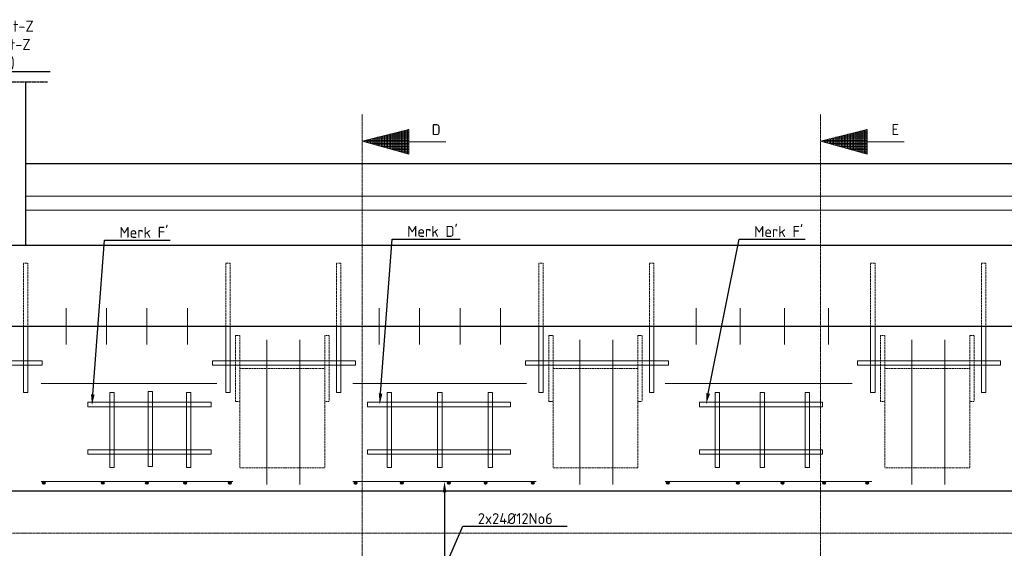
# Model space of a CAD drawing. Header units: millimetres. Extents: x -8028558 to 327273, y -63352 to 83293.
# Tile 18 of 195: x -29004 to -24524, y 7377 to 9779. Entities that reach past the tile are written whole.
import ezdxf
from ezdxf import colors
from ezdxf.entities.mleader import LeaderData, LeaderLine
from ezdxf.math import Vec2, Vec3

# ---------------------------------------------------------------- set-up
doc = ezdxf.new("R2010")
doc.units = ezdxf.units.MM
doc.linetypes.add('NLCS-HIDDEN', pattern=[4, 2, -2])
doc.linetypes.add('XX-AFBREEK', pattern=[7, 4, -1, 1, -1])
for name, color, linetype, lineweight in [('B-CO-BC-AANGRENZENDE CONSTRUCTIE_STAAL-A', 253, 'Continuous', 18), ('B-CO-BC-AFBREEKLIJN-G', 7, 'XX-AFBREEK', 18), ('B-CO-BC-AFBREEKLIJN-GD', 7, 'XX-AFBREEK', 25), ('B-CO-BC-BETONVORM-GD', 90, 'Continuous', 25), ('B-CO-BC-BETONVORM_GEWAPEND-T70', 210, 'Continuous', 70), ('B-CO-BC-WAPENING-G', 170, 'Continuous', 18), ('B-CO-BC-WAPENING-GD', 130, 'Continuous', 25), ('B-CO-BC-WAPENING-GN', 150, 'NLCS-HIDDEN', 13), ('B-CO-BC-WAPENING_HOOFDWAPENING-G', 170, 'Continuous', 18), ('N-CO-BC-WAPENING_LOOPLIJN-G', 10, 'Continuous', 18), ('X-XX-AL-VERWIJZING-T25', 7, 'Continuous', 25)]:
    doc.layers.add(name, color=color, linetype=linetype, lineweight=lineweight)
doc.styles.add('NLCS-ISO-MM20-T25', font='NLCS-ISO.ttf', dxfattribs={"height": 50})
pattern_1 = [(45, (0, 0), (-2.8284271, 2.8284271), []), (45, (0, 2.4284), (-2.8284271, 2.8284271), []), (45, (0, 2.5284), (-2.8284271, 2.8284271), []), (45, (0, 2.6284), (-2.8284271, 2.8284271), [])]

msp = doc.modelspace()

# ---------------------------------------------------------------- hatches: boundary and pattern name
at = {"layer": 'B-CO-BC-AANGRENZENDE CONSTRUCTIE_STAAL-A'}
h = msp.add_hatch(dxfattribs=at)
h.set_pattern_fill('ACO-STAAL', color=256, pattern_type=2)
h.set_pattern_definition(pattern_1)
h.paths.add_polyline_path([(-28888.3, 7674.4, 1), (-28900.3, 7674.4, 1)])
h = msp.add_hatch(dxfattribs=at)
h.set_pattern_fill('ACO-STAAL', color=256, pattern_type=2)
h.set_pattern_definition(pattern_1)
h.paths.add_polyline_path([(-28619.8, 7674.4, 1), (-28631.8, 7674.4, 1)])
h = msp.add_hatch(dxfattribs=at)
h.set_pattern_fill('ACO-STAAL', color=256, pattern_type=2)
h.set_pattern_definition(pattern_1)
h.paths.add_polyline_path([(-28418.6, 7674.4, 1), (-28430.6, 7674.4, 1)])
h = msp.add_hatch(dxfattribs=at)
h.set_pattern_fill('ACO-STAAL', color=256, pattern_type=2)
h.set_pattern_definition(pattern_1)
h.paths.add_polyline_path([(-28244.4, 7674.4, 1), (-28256.4, 7674.4, 1)])
h = msp.add_hatch(dxfattribs=at)
h.set_pattern_fill('ACO-STAAL', color=256, pattern_type=2)
h.set_pattern_definition(pattern_1)
h.paths.add_polyline_path([(-28041.5, 7674.4, 1), (-28053.5, 7674.4, 1)])
h = msp.add_hatch(dxfattribs=at)
h.set_pattern_fill('ACO-STAAL', color=256, pattern_type=2)
h.set_pattern_definition(pattern_1)
h.paths.add_polyline_path([(-27469.1, 7674.4, 1), (-27481.1, 7674.4, 1)])
h = msp.add_hatch(dxfattribs=at)
h.set_pattern_fill('ACO-STAAL', color=256, pattern_type=2)
h.set_pattern_definition(pattern_1)
h.paths.add_polyline_path([(-27258.8, 7674.4, 1), (-27270.8, 7674.4, 1)])
h = msp.add_hatch(dxfattribs=at)
h.set_pattern_fill('ACO-STAAL', color=256, pattern_type=2)
h.set_pattern_definition(pattern_1)
h.paths.add_polyline_path([(-27044.8, 7674.4, 1), (-27056.8, 7674.4, 1)])
h = msp.add_hatch(dxfattribs=at)
h.set_pattern_fill('ACO-STAAL', color=256, pattern_type=2)
h.set_pattern_definition(pattern_1)
h.paths.add_polyline_path([(-26877.6, 7674.4, 1), (-26889.6, 7674.4, 1)])
h = msp.add_hatch(dxfattribs=at)
h.set_pattern_fill('ACO-STAAL', color=256, pattern_type=2)
h.set_pattern_definition(pattern_1)
h.paths.add_polyline_path([(-26663.6, 7674.4, 1), (-26675.6, 7674.4, 1)])
h = msp.add_hatch(dxfattribs=at)
h.set_pattern_fill('ACO-STAAL', color=256, pattern_type=2)
h.set_pattern_definition(pattern_1)
h.paths.add_polyline_path([(-26048.5, 7674.4, 1), (-26060.5, 7674.4, 1)])
h = msp.add_hatch(dxfattribs=at)
h.set_pattern_fill('ACO-STAAL', color=256, pattern_type=2)
h.set_pattern_definition(pattern_1)
h.paths.add_polyline_path([(-25730.4, 7674.4, 1), (-25742.4, 7674.4, 1)])
h = msp.add_hatch(dxfattribs=at)
h.set_pattern_fill('ACO-STAAL', color=256, pattern_type=2)
h.set_pattern_definition(pattern_1)
h.paths.add_polyline_path([(-25527.6, 7674.4, 1), (-25539.6, 7674.4, 1)])
h = msp.add_hatch(dxfattribs=at)
h.set_pattern_fill('ACO-STAAL', color=256, pattern_type=2)
h.set_pattern_definition(pattern_1)
h.paths.add_polyline_path([(-25338.3, 7674.4, 1), (-25350.3, 7674.4, 1)])
h = msp.add_hatch(dxfattribs=at)
h.set_pattern_fill('ACO-STAAL', color=256, pattern_type=2)
h.set_pattern_definition(pattern_1)
h.paths.add_polyline_path([(-25141.5, 7674.4, 1), (-25153.5, 7674.4, 1)])
at = {"layer": 'N-CO-BC-WAPENING_LOOPLIJN-G', "ltscale": 500, "true_color": 0x636466}
h = msp.add_hatch(dxfattribs=at)
h.set_pattern_fill('ANGLE', color=251)
h.set_pattern_definition([(0, (-1695795.0674, -155922.475), (0, 6.985), [5.08, -1.905]), (90, (-1695795.0674, -155922.475), (-6.985, 4e-16), [5.08, -1.905])])
h.paths.add_polyline_path([(-27233.5, 9280.7), (-27444.9, 9227.9), (-27444.9, 9227.6), (-27233.5, 9168.2)])
h = msp.add_hatch(dxfattribs=at)
h.set_pattern_fill('ANGLE', color=251)
h.set_pattern_definition([(0, (-1693709.594, -155922.475), (0, 6.985), [5.08, -1.905]), (90, (-1693709.594, -155922.475), (-6.985, 4e-16), [5.08, -1.905])])
h.paths.add_polyline_path([(-25148, 9280.7), (-25359.4, 9227.9), (-25359.4, 9227.6), (-25148, 9168.2)])

# ---------------------------------------------------------------- linework, layer by layer
at = {"layer": 'B-CO-BC-AFBREEKLIJN-G', "flags": 128}
for points in [[(-27446, 4934.6), (-27445.4, 9350)], [(-25360.5, 4934.6), (-25360, 9350)], [(-31645.9, 7445.1), (-8916.9, 7445.1)]]:
    msp.add_lwpolyline(points, dxfattribs=at)
at = {"layer": 'B-CO-BC-AFBREEKLIJN-GD', "flags": 128}
msp.add_lwpolyline([(-31256.7, 9497.1), (-28877, 9497.1)], dxfattribs=at)
at = {"layer": 'B-CO-BC-BETONVORM-GD', "flags": 128}
for points in [[(-28977, 9497.1), (-28977, 8755)], [(-28977, 8979.5), (-10761.7, 8977.8)], [(-28977, 8915.5), (-10761.7, 8913.8)], [(-30956.7, 8755), (-9301.7, 8755)], [(-30956.7, 8385.7), (-9301.7, 8385.7)], [(-30956.7, 7638.4), (-9301.7, 7638.4)]]:
    msp.add_lwpolyline(points, dxfattribs=at)
msp.add_lwpolyline([(-9301.7, 9124.2), (-28977, 9126)], close=True, dxfattribs=at)
at = {"layer": 'B-CO-BC-WAPENING-G', "flags": 128}
for points in [[(-27233.5, 9224.4), (-27065, 9224.4)], [(-25148, 9224.4), (-24979.5, 9224.4)]]:
    msp.add_lwpolyline(points, dxfattribs=at)
at = {"layer": 'B-CO-BC-WAPENING-GD'}
for centre in [(-28894.3, 7674.4), (-28625.8, 7674.4), (-28424.6, 7674.4), (-28250.4, 7674.4), (-28047.5, 7674.4), (-27475.1, 7674.4), (-27264.8, 7674.4), (-27050.8, 7674.4), (-26883.6, 7674.4), (-26669.6, 7674.4), (-26054.5, 7674.4), (-25736.4, 7674.4), (-25533.6, 7674.4), (-25344.3, 7674.4), (-25147.5, 7674.4)]:
    msp.add_circle(centre, 6, dxfattribs=at)
at = {"layer": 'B-CO-BC-WAPENING-GN'}
for points in [[(-28986.9, 8385.7), (-28986.9, 8672.4), (-28966.9, 8672.4), (-28966.9, 8385.7)], [(-28066.2, 8385.7), (-28066.2, 8672.4), (-28046.2, 8672.4), (-28046.2, 8385.7)], [(-27562.4, 8385.7), (-27562.4, 8672.4), (-27542.4, 8672.4), (-27542.4, 8385.7)], [(-26641.7, 8385.7), (-26641.7, 8672.4), (-26621.7, 8672.4), (-26621.7, 8385.7)], [(-26137.8, 8385.7), (-26137.8, 8672.4), (-26117.8, 8672.4), (-26117.8, 8385.7)], [(-25132.2, 8385.7), (-25132.2, 8672.4), (-25112.2, 8672.4), (-25112.2, 8385.7)], [(-24628.3, 8385.7), (-24628.3, 8672.4), (-24608.3, 8672.4), (-24608.3, 8385.7)]]:
    msp.add_lwpolyline(points, dxfattribs=at)
at = {"layer": 'B-CO-BC-WAPENING-GN', "flags": 128}
for points in [[(-28021.4, 8193.5), (-28021.4, 8343.5)], [(-28021.4, 8343.5), (-28001.4, 8343.5)], [(-28001.4, 8343.5), (-28001.4, 8193.5)], [(-27615.5, 8193.5), (-27615.5, 8343.5)], [(-27615.5, 8343.5), (-27595.5, 8343.5)], [(-27595.5, 8343.5), (-27595.5, 8043.5)], [(-26596.9, 8193.5), (-26596.9, 8343.5)], [(-26596.9, 8343.5), (-26576.9, 8343.5)], [(-26576.9, 8343.5), (-26576.9, 8193.5)], [(-26191, 8193.5), (-26191, 8343.5)], [(-26191, 8343.5), (-26171, 8343.5)], [(-26171, 8343.5), (-26171, 8043.5)], [(-25087.3, 8193.5), (-25087.3, 8343.5)], [(-25087.3, 8343.5), (-25067.3, 8343.5)], [(-25067.3, 8343.5), (-25067.3, 8193.5)], [(-24681.4, 8193.5), (-24681.4, 8343.5)], [(-24681.4, 8343.5), (-24661.4, 8343.5)], [(-24661.4, 8343.5), (-24661.4, 8043.5)], [(-28021.4, 8193.5), (-28021.4, 8043.5)], [(-26596.9, 8193.5), (-26596.9, 8043.5)], [(-25087.3, 8193.5), (-25087.3, 8043.5)], [(-28021.4, 8043.5), (-28001.4, 8043.5)], [(-27615.5, 8043.5), (-27595.5, 8043.5)], [(-26596.9, 8043.5), (-26576.9, 8043.5)], [(-26191, 8043.5), (-26171, 8043.5)], [(-25087.3, 8043.5), (-25067.3, 8043.5)], [(-24681.4, 8043.5), (-24661.4, 8043.5)]]:
    msp.add_lwpolyline(points, dxfattribs=at)
at = {"layer": 'B-CO-BC-WAPENING-GN'}
for points in [[(-28001.4, 8193.5), (-27615.5, 8193.5), (-27615.5, 7742.3), (-28001.4, 7742.3)], [(-26576.9, 8193.5), (-26191, 8193.5), (-26191, 7742.3), (-26576.9, 7742.3)], [(-25067.3, 8193.5), (-24681.4, 8193.5), (-24681.4, 7742.3), (-25067.3, 7742.3)]]:
    msp.add_lwpolyline(points, close=True, dxfattribs=at)
at = {"layer": 'B-CO-BC-WAPENING_HOOFDWAPENING-G', "flags": 128}
for points in [[(-28792.8, 8467.9), (-28792.8, 8303.5)], [(-28608.7, 8467.9), (-28608.7, 8303.5)], [(-28424.5, 8467.9), (-28424.5, 8303.5)], [(-28240.4, 8467.9), (-28240.4, 8303.5)], [(-27368.3, 8467.9), (-27368.3, 8303.5)], [(-27184.1, 8467.9), (-27184.1, 8303.5)], [(-27000, 8467.9), (-27000, 8303.5)], [(-26815.8, 8467.9), (-26815.8, 8303.5)], [(-25926.7, 8467.9), (-25926.7, 8303.5)], [(-25725.6, 8467.9), (-25725.6, 8303.5)], [(-25524.4, 8467.9), (-25524.4, 8303.5)], [(-25323.3, 8467.9), (-25323.3, 8303.5)], [(-27879.3, 8136.5), (-27879.3, 8323.8)], [(-27729.3, 8140.3), (-27729.3, 8323.8)], [(-26454.7, 8136.5), (-26454.7, 8323.8)], [(-26304.8, 8140.3), (-26304.8, 8323.8)], [(-24945.2, 8136.5), (-24945.2, 8323.8)], [(-24795.3, 8140.3), (-24795.3, 8323.8)], [(-28906.4, 8125.9), (-28106.9, 8125.9)], [(-27879.3, 8136.5), (-27879.3, 7666.5)], [(-27729.3, 8140.3), (-27729.3, 7666.5)], [(-27487.2, 8125.9), (-26697.3, 8125.9)], [(-26454.7, 8136.5), (-26454.7, 7666.5)], [(-26304.8, 8140.3), (-26304.8, 7666.5)], [(-26066.6, 8125.9), (-25215.8, 8125.9)], [(-24945.2, 8136.5), (-24945.2, 7666.5)], [(-24795.3, 8140.3), (-24795.3, 7666.5)], [(-28906.4, 7680.4), (-28033.6, 7680.4)], [(-27487.2, 7680.4), (-26654.1, 7680.4)], [(-26066.6, 7680.4), (-25126.7, 7680.4)]]:
    msp.add_lwpolyline(points, dxfattribs=at)
at = {"layer": 'B-CO-BC-WAPENING_HOOFDWAPENING-G'}
for points in [[(-28986.9, 8385.7), (-28986.9, 8084.4), (-28966.9, 8084.4), (-28966.9, 8385.7)], [(-28066.2, 8385.7), (-28066.2, 8084.4), (-28046.2, 8084.4), (-28046.2, 8385.7)], [(-27562.4, 8385.7), (-27562.4, 8084.4), (-27542.4, 8084.4), (-27542.4, 8385.7)], [(-26641.7, 8385.7), (-26641.7, 8084.4), (-26621.7, 8084.4), (-26621.7, 8385.7)], [(-26137.8, 8385.7), (-26137.8, 8084.4), (-26117.8, 8084.4), (-26117.8, 8385.7)], [(-25132.2, 8385.7), (-25132.2, 8084.4), (-25112.2, 8084.4), (-25112.2, 8385.7)], [(-24628.3, 8385.7), (-24628.3, 8084.4), (-24608.3, 8084.4), (-24608.3, 8385.7)]]:
    msp.add_lwpolyline(points, dxfattribs=at)
for points in [[(-28900.8, 8229.5), (-28900.8, 8209.5), (-29550.8, 8209.5), (-29550.8, 8229.5)], [(-27476.2, 8229.5), (-27476.2, 8209.5), (-28126.2, 8209.5), (-28126.2, 8229.5)], [(-26051.7, 8229.5), (-26051.7, 8209.5), (-26701.7, 8209.5), (-26701.7, 8229.5)], [(-24542.1, 8229.5), (-24542.1, 8209.5), (-25192.1, 8209.5), (-25192.1, 8229.5)], [(-28574.1, 8084.4), (-28574.1, 7744.4), (-28594.1, 7744.4), (-28594.1, 8084.4)], [(-28399.1, 8088.7), (-28399.1, 7748.7), (-28419.1, 7748.7), (-28419.1, 8088.7)], [(-28224.2, 8084.4), (-28224.2, 7744.4), (-28244.2, 7744.4), (-28244.2, 8084.4)], [(-27312, 8084.4), (-27312, 7744.4), (-27332, 7744.4), (-27332, 8084.4)], [(-27082, 8084.4), (-27082, 7744.4), (-27102, 7744.4), (-27102, 8084.4)], [(-26852.1, 8084.4), (-26852.1, 7744.4), (-26872.1, 7744.4), (-26872.1, 8084.4)], [(-25819.9, 8084.4), (-25819.9, 7744.4), (-25839.9, 7744.4), (-25839.9, 8084.4)], [(-25615, 8084.4), (-25615, 7744.4), (-25635, 7744.4), (-25635, 8084.4)], [(-25410.1, 8084.4), (-25410.1, 7744.4), (-25430.1, 7744.4), (-25430.1, 8084.4)], [(-28133.1, 8020.2), (-28133.1, 8040.2), (-28693.1, 8040.2), (-28693.1, 8020.2)], [(-26771.3, 8040.2), (-26771.3, 8020.2), (-27421.3, 8020.2), (-27421.3, 8040.2)], [(-25351, 8020.2), (-25351, 8040.2), (-25911, 8040.2), (-25911, 8020.2)], [(-28133.1, 7804.5), (-28133.1, 7824.5), (-28693.1, 7824.5), (-28693.1, 7804.5)], [(-26771.3, 7824.5), (-26771.3, 7804.5), (-27421.3, 7804.5), (-27421.3, 7824.5)], [(-25351, 7804.5), (-25351, 7824.5), (-25911, 7824.5), (-25911, 7804.5)]]:
    msp.add_lwpolyline(points, close=True, dxfattribs=at)
at = {"layer": 'N-CO-BC-WAPENING_LOOPLIJN-G', "ltscale": 500, "flags": 128}
for points in [[(-27445.4, 9227.8), (-27233.5, 9280.7)], [(-27233.5, 9280.7), (-27233.5, 9168.2)], [(-25360, 9227.8), (-25148, 9280.7)], [(-25148, 9280.7), (-25148, 9168.2)], [(-27233.5, 9168.2), (-27445.4, 9227.8)], [(-25148, 9168.2), (-25360, 9227.8)]]:
    msp.add_lwpolyline(points, dxfattribs=at)

# ---------------------------------------------------------------- texts
at = {"layer": 'B-CO-BC-BETONVORM_GEWAPEND-T70', "ltscale": 500, "char_height": 50, "attachment_point": 3, "style": 'NLCS-ISO-MM20-T25'}
for s, insert in [('D', (-27088.3, 9304.7)), ('E', (-25002.9, 9304.7))]:
    msp.add_mtext_dynamic_manual_height_columns(s, width=332.893, gutter_width=35, heights=[0], dxfattribs=dict(at, insert=insert))

# ---------------------------------------------------------------- leaders
at = {"layer": 'X-XX-AL-VERWIJZING-T25'}
ml = msp.add_multileader_mtext('Standard', dxfattribs=at)
ml.set_content('6 Ø125xØ119 Hostalit-Z\\P1 Ø110xØ103 Hostalit-Z\\P(buis 100mm uitstek)', color=256, style='NLCS-ISO-MM20-T25')
ml.set_leader_properties(color=256, linetype='ByLayer', lineweight=-1)
ml.build(insert=Vec2(0, 0))
ml.multileader.update_dxf_attribs({"text_left_attachment_type": 5, "text_right_attachment_type": 5, "dogleg_length": 50, "arrow_head_size": 50})
ctx = ml.context
ctx.base_point, ctx.char_height, ctx.arrow_head_size, ctx.landing_gap_size, ctx.plane_origin = Vec3(-29636.3, 9543.4), 50, 50, 18, Vec3(-31686.3, 9264)
ctx.left_attachment, ctx.right_attachment = 5, 5
notes = []
notes.append((ctx, [(0, (1, 1, 0), (-29686.3, 9543.4), (1, 0), 50, [(0, [(-29877.8, 9194.4)], 0, [])])]))
ctx.mtext.insert, ctx.mtext.width, ctx.mtext.flow_direction = Vec3(-29618.3, 9775.1), 13466.668, 5
ml = msp.add_multileader_mtext('Standard', dxfattribs=at)
ml.set_content("Merk F'", color=256, style='NLCS-ISO-MM20-T25')
ml.set_leader_properties(color=256, linetype='ByLayer', lineweight=-1)
ml.build(insert=Vec2(0, 0))
ml.multileader.update_dxf_attribs({"text_left_attachment_type": 5, "text_right_attachment_type": 5, "dogleg_length": 50, "arrow_head_size": 50})
ctx = ml.context
ctx.base_point, ctx.char_height, ctx.arrow_head_size, ctx.landing_gap_size, ctx.plane_origin = Vec3(-28567.9, 8777.9), 50, 50, 18, Vec3(-28790.6, 8958.8)
ctx.left_attachment, ctx.right_attachment = 5, 5
notes.append((ctx, [(0, (1, 1, 0), (-28617.9, 8777.9), (1, 0), 50, [(0, [(-28674.7, 8026.2)], 0, [])])]))
ctx.mtext.insert, ctx.mtext.flow_direction = Vec3(-28549.9, 8837.9), 5
ml = msp.add_multileader_mtext('Standard', dxfattribs=at)
ml.set_content("Merk D'", color=256, style='NLCS-ISO-MM20-T25')
ml.set_leader_properties(color=256, linetype='ByLayer', lineweight=-1)
ml.build(insert=Vec2(0, 0))
ml.multileader.update_dxf_attribs({"text_left_attachment_type": 5, "text_right_attachment_type": 5, "dogleg_length": 50, "arrow_head_size": 50})
ctx = ml.context
ctx.base_point, ctx.char_height, ctx.arrow_head_size, ctx.landing_gap_size, ctx.plane_origin = Vec3(-27258.7, 8782.3), 50, 50, 18, Vec3(-27481.5, 8963.1)
ctx.left_attachment, ctx.right_attachment = 5, 5
notes.append((ctx, [(0, (1, 1, 0), (-27308.7, 8782.3), (1, 0), 50, [(0, [(-27365.5, 8030.5)], 0, [])])]))
ctx.mtext.insert, ctx.mtext.flow_direction = Vec3(-27240.7, 8842.3), 5
ml = msp.add_multileader_mtext('Standard', dxfattribs=at)
ml.set_content("Merk F'", color=256, style='NLCS-ISO-MM20-T25')
ml.set_leader_properties(color=256, linetype='ByLayer', lineweight=-1)
ml.build(insert=Vec2(0, 0))
ml.multileader.update_dxf_attribs({"text_left_attachment_type": 5, "text_right_attachment_type": 5, "dogleg_length": 50, "arrow_head_size": 50})
ctx = ml.context
ctx.base_point, ctx.char_height, ctx.arrow_head_size, ctx.landing_gap_size, ctx.plane_origin = Vec3(-25680.2, 8781.4), 50, 50, 18, Vec3(-26108.4, 8800.3)
ctx.left_attachment, ctx.right_attachment = 5, 5
notes.append((ctx, [(0, (1, 1, 0), (-25730.2, 8781.4), (1, 0), 50, [(0, [(-25880.8, 8031.6)], 0, [])])]))
ctx.mtext.insert, ctx.mtext.flow_direction = Vec3(-25662.2, 8841.4), 5
ml = msp.add_multileader_mtext('Standard', dxfattribs=at)
ml.set_content('2x2{\\H1.08333x;Ø\\H1x;12No8}', color=256, style='NLCS-ISO-MM20-T25')
ml.set_leader_properties(color=256, linetype='ByLayer', lineweight=-1)
ml.build(insert=Vec2(0, 0))
ml.multileader.update_dxf_attribs({"text_left_attachment_type": 5, "text_right_attachment_type": 5, "dogleg_length": 50, "arrow_head_size": 50})
ctx = ml.context
ctx.base_point, ctx.char_height, ctx.arrow_head_size, ctx.landing_gap_size, ctx.plane_origin = Vec3(-30821.4, 7972), 50, 50, 18, Vec3(-28691.2, 7972)
ctx.left_attachment, ctx.right_attachment = 5, 5
notes.append((ctx, [(0, (1, 1, 0), (-30402.5, 7972), (-1, 0), 50, [(0, [(-29929.7, 7898.8)], 0, [])])]))
ctx.mtext.insert, ctx.mtext.width, ctx.mtext.flow_direction = Vec3(-30803.4, 8037), 13466.668, 5
ml = msp.add_multileader_mtext('Standard', dxfattribs=at)
ml.set_content('3+1{\\H1.08333x;Ø\\H1x;16No2a+2b}', color=256, style='NLCS-ISO-MM20-T25')
ml.set_leader_properties(color=256, linetype='ByLayer', lineweight=-1)
ml.build(insert=Vec2(0, 0))
ml.multileader.update_dxf_attribs({"text_left_attachment_type": 5, "text_right_attachment_type": 5, "dogleg_length": 50, "arrow_head_size": 50})
ctx = ml.context
ctx.base_point, ctx.char_height, ctx.arrow_head_size, ctx.landing_gap_size, ctx.plane_origin = Vec3(-30963, 7721.8), 50, 50, 18, Vec3(-29862.1, 7768.1)
ctx.left_attachment, ctx.right_attachment = 5, 5
notes.append((ctx, [(0, (1, 1, 0), (-30402.5, 7721.8), (-1, 0), 50, [(0, [(-29631.9, 7874.1)], 0, [])])]))
ctx.mtext.insert, ctx.mtext.width, ctx.mtext.flow_direction = Vec3(-30945, 7786.8), 17045.571, 5
ml = msp.add_multileader_mtext('Standard', dxfattribs=at)
ml.set_content('2x24Ø12No6', color=256, style='NLCS-ISO-MM20-T25')
ml.set_leader_properties(color=256, linetype='ByLayer', lineweight=-1)
ml.build(insert=Vec2(0, 0))
ml.multileader.update_dxf_attribs({"text_left_attachment_type": 5, "text_right_attachment_type": 5, "dogleg_length": 50, "arrow_head_size": 50})
ctx = ml.context
ctx.base_point, ctx.char_height, ctx.arrow_head_size, ctx.landing_gap_size, ctx.plane_origin = Vec3(-26937.4, 7476.6), 50, 50, 18, Vec3(-27070.7, 7680.4)
ctx.left_attachment, ctx.right_attachment = 5, 5
notes.append((ctx, [(0, (1, 1, 0), (-26987.4, 7476.6), (1, 0), 50, [(1, [(-27070.7, 7680.4), (-27070.7, 7284.4)], 0, [])])]))
ctx.mtext.insert, ctx.mtext.flow_direction = Vec3(-26919.4, 7536.6), 5
for ctx, leaders in notes:
    for number, flags, end, landing, length, lines in leaders:
        leader = LeaderData()
        leader.index, (leader.has_last_leader_line, leader.has_dogleg_vector, leader.attachment_direction) = number, flags
        leader.last_leader_point, leader.dogleg_vector, leader.dogleg_length = Vec3(end), Vec3(landing), length
        for number, points, colour, breaks in lines:
            line = LeaderLine()
            line.index, line.vertices, line.color, line.breaks = number, Vec3.list(points), colors.encode_raw_color(colour), breaks
            leader.lines.append(line)
        ctx.leaders.append(leader)

doc.saveas('drawing.dxf')
